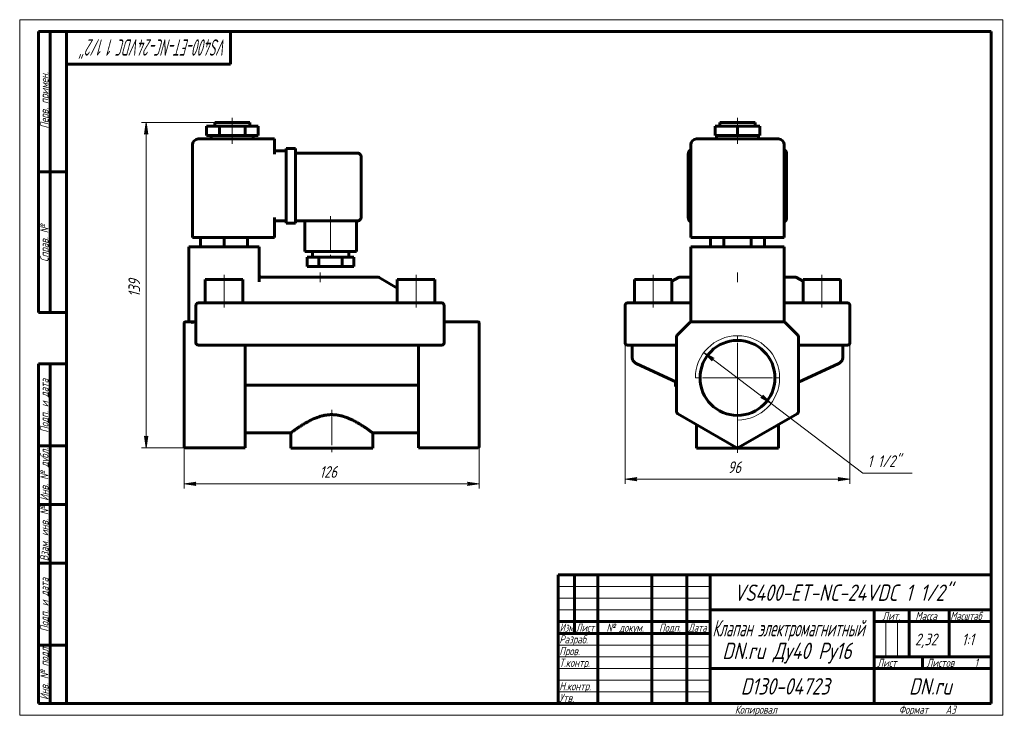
# Model space of a CAD drawing. Header units: millimetres. Extents: x 0 to 421, y 0 to 297.
import ezdxf

# ---------------------------------------------------------------- set-up
doc = ezdxf.new("R2010")
doc.units = ezdxf.units.MM
for name, pattern in [('K5LT_AXLED', [19.5, 15, -1.5, 1.5, -1.5]), ('K5LT_BASIC', [0]), ('K5LT_THIN', [0])]:
    doc.linetypes.add(name, pattern=pattern)
doc.layers.add('Системный слой', color=7, linetype='Continuous')
doc.layers.add('Системный слой (1)', color=7, linetype='Continuous', true_color=0x6c6c6c)
doc.styles.add('KDIMTEXTSTYLE', font='GOST_AU.SHX', dxfattribs={"width": 0.96, "oblique": 15, "height": 5})
doc.styles.add('KTEXTSTYLE', font='GOST_AU.SHX', dxfattribs={"width": 0.96, "height": 5})
doc.dimstyles.new('KDIMSTYLE (1.00)', dxfattribs={"dimtxt": 5, "dimasz": 1, "dimexe": 2, "dimexo": 0, "dimgap": 1, "dimtad": 1, "dimtxsty": 'KDIMTEXTSTYLE', "dimsah": 1, "dimcen": 0, "dimdle": 1, "dimadec": 0, "dimazin": 0, "dimtfac": 0.667, "dimtmove": 0, "dimatfit": 3, "dimfxl": 1, "dimtvp": 1, "dimtolj": 1, "dimtzin": 0, "dimarcsym": 0})

# ---------------------------------------------------------------- blocks, each defined once
blk = doc.blocks.new('U0')
at = {"layer": 'Системный слой (1)', "color": 150, "linetype": 'K5LT_BASIC', "lineweight": 60, "true_color": 0x0080ff}
for p, q in [((331.83, 186.93), (334.6, 185.33)), ((350.6, 176.1), (350.66, 176.07))]:
    blk.add_line(p, q, dxfattribs=at)
blk = doc.blocks.new('U1')
at = {"layer": 'Системный слой (1)', "color": 150, "linetype": 'K5LT_BASIC', "lineweight": 60, "true_color": 0x0080ff}
for p, q in [((281.37, 186.93), (278.6, 185.33)), ((262.6, 176.1), (262.55, 176.07))]:
    blk.add_line(p, q, dxfattribs=at)
blk = doc.blocks.new('U2')
at = {"layer": 'Системный слой (1)', "color": 150, "linetype": 'K5LT_BASIC', "lineweight": 60, "true_color": 0x0080ff}
for p, q in [((286.6, 187.07), (282.05, 187.07)), ((331.33, 187.07), (326.6, 187.07))]:
    blk.add_line(p, q, dxfattribs=at)
blk = doc.blocks.new('U3')
at = {"layer": 'Системный слой (1)', "color": 150, "linetype": 'K5LT_BASIC', "lineweight": 60, "true_color": 0x0080ff}
for q in [(326.6, 168.07), (326.9, 167.77)]:
    blk.add_line((326.6, 168.07), q, dxfattribs=at)
blk = doc.blocks.new('U4')
at = {"layer": 'Системный слой (1)', "color": 150, "linetype": 'K5LT_BASIC', "lineweight": 60, "true_color": 0x0080ff}
for p, q in [((286.4, 167.86), (286.36, 167.82)), ((286.46, 167.92), (286.45, 167.91))]:
    blk.add_line(p, q, dxfattribs=at)
blk = doc.blocks.new('D0')
at = {"layer": 'Системный слой (1)'}
for points in [[(263.1, 100.82), (263.6, 101.48), (258.6, 100.82), (263.6, 100.17)], [(349.6, 100.17), (354.6, 100.82), (349.6, 101.48), (350.1, 100.82)]]:
    blk.add_hatch(color=7, dxfattribs=at).paths.add_polyline_path(points)
at = {"layer": 'Системный слой (1)', "color": 7, "linetype": 'K5LT_THIN', "lineweight": 18}
for p, q in [((354.6, 167.07), (354.6, 98.82)), ((258.6, 163.28), (258.6, 98.82)), ((258.6, 100.82), (263.6, 101.48)), ((263.6, 101.48), (263.1, 100.82)), ((350.1, 100.82), (349.6, 101.48)), ((349.6, 101.48), (354.6, 100.82)), ((263.6, 100.17), (258.6, 100.82)), ((263.1, 100.82), (263.6, 100.17)), ((354.6, 100.82), (349.6, 100.17)), ((349.6, 100.17), (350.1, 100.82))]:
    blk.add_line(p, q, dxfattribs=at)
blk.add_wipeout([(302.45, 101.82), (302.45, 109.21), (310.42, 109.21), (310.42, 101.82)]).dxf.layer = 'Системный слой (1)'
blk.add_line((258.6, 100.82), (354.6, 100.82), dxfattribs=at)
at = {"layer": 'Системный слой (1)', "color": 7, "insert": (302.45, 108.41), "char_height": 5, "attachment_point": 1, "style": 'KTEXTSTYLE'}
blk.add_mtext('\\H5.0;\\W1.000;\\Q15;\\Q15;\\W0.965;96', dxfattribs=at)
blk = doc.blocks.new('KDIMARROW_01')
at = {"layer": 'Системный слой'}
blk.add_hatch(color=0, dxfattribs=at).paths.add_polyline_path([(0, 0), (-5, 0.66), (-4.5, 0), (-5, -0.66)])
at = {"layer": 'Системный слой', "color": 0, "linetype": 'K5LT_THIN', "lineweight": 18}
for p, q in [((-4.5, 0), (-5, 0.66)), ((-5, 0.66), (0, 0)), ((0, 0), (-5, -0.66)), ((-5, -0.66), (-4.5, 0))]:
    blk.add_line(p, q, dxfattribs=at)
at = {"layer": 'Системный слой (1)', "color": 0, "linetype": 'K5LT_THIN', "lineweight": 18}
blk.add_line((70.29, 144.07), (69.29, 144.07), dxfattribs=at)
blk = doc.blocks.new('D1')
at = {"layer": 'Системный слой (1)'}
for points in [[(296.65, 152.45), (292.26, 154.95), (295.85, 151.4), (295.85, 152.23)], [(320.94, 133.18), (317.36, 136.73), (317.36, 135.9), (316.56, 135.68)]]:
    blk.add_hatch(color=7, dxfattribs=at).paths.add_polyline_path(points)
at = {"layer": 'Системный слой (1)', "color": 7, "linetype": 'K5LT_THIN', "lineweight": 18}
for p, q in [((292.26, 154.95), (296.65, 152.45)), ((295.85, 151.4), (292.26, 154.95)), ((292.26, 154.95), (320.94, 133.18)), ((296.65, 152.45), (295.85, 152.23)), ((295.85, 152.23), (295.85, 151.4)), ((316.56, 135.68), (317.36, 135.9)), ((320.94, 133.18), (316.56, 135.68)), ((317.36, 135.9), (317.36, 136.73)), ((317.36, 136.73), (320.94, 133.18))]:
    blk.add_line(p, q, dxfattribs=at)
blk.add_wipeout([(362.17, 104.41), (362.17, 111.79), (378.52, 111.79), (378.52, 104.41)]).dxf.layer = 'Системный слой (1)'
for p, q in [((320.94, 133.18), (360.17, 103.41)), ((360.17, 103.41), (381.21, 103.41))]:
    blk.add_line(p, q, dxfattribs=at)
at = {"layer": 'Системный слой (1)', "color": 7, "insert": (362.17, 111), "char_height": 5, "attachment_point": 1, "style": 'KTEXTSTYLE'}
blk.add_mtext('\\H5.0;\\W1.000;\\Q15;\\Q15;\\W0.965;1 1/2"', dxfattribs=at)
blk = doc.blocks.new('U5')
at = {"layer": 'Системный слой (1)', "color": 30, "linetype": 'K5LT_AXLED', "lineweight": 18, "true_color": 0xff8000}
for q in [(306.6, 162.07), (288.6, 144.07), (324.6, 144.07), (306.6, 126.07)]:
    blk.add_line((306.6, 144.07), q, dxfattribs=at)
blk = doc.blocks.new('U6')
at = {"layer": 'Системный слой (1)', "color": 150, "linetype": 'K5LT_BASIC', "lineweight": 60, "true_color": 0x0080ff}
for p, q in [((102.45, 187.51), (102.29, 188.05)), ((102.87, 187.14), (102.45, 187.51)), ((103.43, 187.06), (102.87, 187.14))]:
    blk.add_line(p, q, dxfattribs=at)
blk = doc.blocks.new('U7')
at = {"layer": 'Системный слой (1)', "color": 150, "linetype": 'K5LT_BASIC', "lineweight": 60, "true_color": 0x0080ff}
for p, q in [((96.29, 120.57), (115.79, 120.57)), ((150.79, 120.57), (170.29, 120.57))]:
    blk.add_line(p, q, dxfattribs=at)
blk = doc.blocks.new('U8')
at = {"layer": 'Системный слой (1)', "color": 150, "linetype": 'K5LT_BASIC', "lineweight": 60, "true_color": 0x0080ff}
for p, q in [((102.29, 188.05), (102.29, 188.02)), ((102.29, 188.02), (102.3, 187.99)), ((102.3, 187.99), (102.3, 187.97))]:
    blk.add_line(p, q, dxfattribs=at)
blk = doc.blocks.new('D2')
at = {"layer": 'Системный слой (1)'}
for points in [[(74.79, 98.82), (75.29, 99.48), (70.29, 98.82), (75.29, 98.17)], [(196.29, 98.82), (191.29, 99.48), (191.79, 98.82), (191.29, 98.17)]]:
    blk.add_hatch(color=7, dxfattribs=at).paths.add_polyline_path(points)
at = {"layer": 'Системный слой (1)', "color": 7, "linetype": 'K5LT_THIN', "lineweight": 18}
for p, q in [((70.29, 129.84), (70.29, 96.82)), ((196.29, 129.65), (196.29, 96.82)), ((70.29, 98.82), (75.29, 99.48)), ((75.29, 98.17), (70.29, 98.82)), ((75.29, 99.48), (74.79, 98.82)), ((74.79, 98.82), (75.29, 98.17)), ((191.79, 98.82), (191.29, 99.48)), ((191.29, 99.48), (196.29, 98.82)), ((196.29, 98.82), (191.29, 98.17)), ((191.29, 98.17), (191.79, 98.82))]:
    blk.add_line(p, q, dxfattribs=at)
blk.add_wipeout([(128.08, 99.82), (128.08, 107.21), (138.09, 107.21), (138.09, 99.82)]).dxf.layer = 'Системный слой (1)'
blk.add_line((70.29, 98.82), (196.29, 98.82), dxfattribs=at)
at = {"layer": 'Системный слой (1)', "color": 7, "insert": (128.08, 106.41), "char_height": 5, "attachment_point": 1, "style": 'KTEXTSTYLE'}
blk.add_mtext('\\H5.0;\\W1.000;\\Q15;\\Q15;\\W0.965;126', dxfattribs=at)
blk = doc.blocks.new('D3')
at = {"layer": 'Системный слой (1)'}
for points in [[(54.69, 248.07), (54.03, 253.07), (53.37, 248.07), (54.03, 248.57)], [(54.03, 114.22), (54.69, 119.22), (54.03, 118.72), (53.37, 119.22)]]:
    blk.add_hatch(color=7, dxfattribs=at).paths.add_polyline_path(points)
at = {"layer": 'Системный слой (1)', "color": 7, "linetype": 'K5LT_THIN', "lineweight": 18}
for p, q in [((83.29, 253.07), (52.03, 253.07)), ((53.37, 248.07), (54.03, 253.07)), ((54.03, 253.07), (54.69, 248.07)), ((54.03, 248.57), (53.37, 248.07)), ((54.69, 248.07), (54.03, 248.57)), ((54.03, 114.22), (53.37, 119.22)), ((53.37, 119.22), (54.03, 118.72)), ((54.03, 118.72), (54.69, 119.22)), ((54.69, 119.22), (54.03, 114.22)), ((73.6, 114.22), (52.03, 114.22))]:
    blk.add_line(p, q, dxfattribs=at)
blk.add_wipeout([(53.03, 178.63), (45.65, 178.63), (45.65, 188.25), (53.03, 188.25)]).dxf.layer = 'Системный слой (1)'
blk.add_line((54.03, 253.07), (54.03, 114.22), dxfattribs=at)
at = {"layer": 'Системный слой (1)', "color": 7, "insert": (46.45, 178.63), "char_height": 5, "attachment_point": 1, "rotation": 90, "style": 'KTEXTSTYLE'}
blk.add_mtext('\\H5.0;\\W1.000;\\Q15;\\Q15;\\W0.965;139', dxfattribs=at)
blk = doc.blocks.new('U9')
at = {"color": 7, "linetype": 'K5LT_THIN', "lineweight": 18}
for p, q in [((0, 0), (0, 297)), ((0, 297), (420, 297)), ((420, 297), (420, 0)), ((230, 55), (295, 55)), ((230, 50), (295, 50)), ((230, 45), (295, 45)), ((369.96, 25), (369.96, 40)), ((374.98, 25), (374.98, 40)), ((230, 30), (295, 30)), ((230, 25), (295, 25)), ((230, 20), (295, 20)), ((230, 15), (295, 15)), ((230, 10), (295, 10)), ((420, 0), (0, 0))]:
    blk.add_line(p, q, dxfattribs=at)
at = {"color": 150, "linetype": 'K5LT_BASIC', "lineweight": 60, "true_color": 0x0080ff}
for p, q in [((8, 172), (8, 292)), ((20, 292), (8, 292)), ((13, 172), (13, 292)), ((20, 5), (20, 292)), ((20, 292), (415, 292)), ((90, 292), (90, 278)), ((415, 292), (415, 5)), ((90, 278), (20, 278)), ((20, 232), (8, 232)), ((20, 172), (8, 172)), ((8, 5), (8, 150)), ((20, 150), (8, 150)), ((13, 5), (13, 150)), ((20, 115), (8, 115)), ((20, 90), (8, 90)), ((20, 65), (8, 65)), ((230, 60), (415, 60)), ((230, 5), (230, 60)), ((237, 35), (237, 60)), ((247, 5), (247, 60)), ((270, 5), (270, 60)), ((285, 5), (285, 60)), ((295, 5), (295, 60)), ((295, 45), (415, 45)), ((365, 5), (365, 45)), ((380, 25), (380, 45)), ((397, 25), (397, 45)), ((230, 40), (295, 40)), ((365, 40), (380, 40)), ((380, 40), (415, 40)), ((230, 35), (295, 35)), ((20, 30), (8, 30)), ((365, 25), (415, 25)), ((385.57, 20), (385.57, 25)), ((295, 20), (365, 20)), ((365, 20), (415, 20)), ((20, 5), (8, 5)), ((415, 5), (20, 5))]:
    blk.add_line(p, q, dxfattribs=at)
at = {"color": 7, "attachment_point": 1, "style": 'KTEXTSTYLE'}
for s, insert, char_height, rotation in [('\\H5.0;\\W1.000;\\Q15;\\Q15;\\W0.637;\\H7.00;VS400-ET-NC-24VDC 1 1/2"', (88.57, 281.64), 7, 180), ('\\H5.0;\\W1.000;\\Q15;\\Q15;\\W0.965;\\H3.50;Перв. примен.', (8.82, 250.52), 3.5, 90), ('\\H5.0;\\W1.000;\\Q15;\\Q15;\\W0.965;\\H3.50;Справ. №', (8.82, 193.63), 3.5, 90), ('\\H5.0;\\W1.000;\\Q15;\\Q15;\\W0.965;\\H3.50;Подп. и дата', (8.82, 120.66), 3.5, 90), ('\\H5.0;\\W1.000;\\Q15;\\Q15;\\W0.965;\\H3.50;Инв. № дубл.', (8.82, 91.57), 3.5, 90), ('\\H5.0;\\W1.000;\\Q15;\\Q15;\\W0.965;\\H3.50;Взам. инв. №', (8.82, 65.8), 3.5, 90), ('\\H5.0;\\W1.000;\\Q15;\\Q15;\\W0.965;\\H3.50;Подп. и дата', (8.82, 35.66), 3.5, 90), ('\\H5.0;\\W1.000;\\Q15;\\Q15;\\W0.965;\\H3.50;Инв. № подл.', (8.82, 6.57), 3.5, 90)]:
    blk.add_mtext(s, dxfattribs=dict(at, insert=insert, char_height=char_height, rotation=rotation))
for s, insert, char_height in [('\\H5.0;\\W1.000;\\Q15;\\Q15;\\W0.965;\\H7.00;VS400-ET-NC-24VDC 1 1/2"', (305.02, 55.86), 7), ('\\H5.0;\\W1.000;\\Q15;\\Q15;\\W0.965;\\H3.50;Лит.', (368.47, 44.18), 3.5), ('\\H5.0;\\W1.000;\\Q15;\\Q15;\\W0.965;\\H3.50;Масса', (382.58, 44.18), 3.5), ('\\H5.0;\\W1.000;\\Q15;\\Q15;\\W0.930;\\H3.50;Масштаб', (397.52, 44.18), 3.5), ('\\H5.0;\\W1.000;\\Q15;\\Q15;\\W0.784;\\H3.50;Изм.', (230.62, 39.18), 3.5), ('\\H5.0;\\W1.000;\\Q15;\\Q15;\\W0.799;\\H3.50;Лист', (237.61, 39.18), 3.5), ('\\H5.0;\\W1.000;\\Q15;\\Q15;\\W0.965;\\H3.50;№ докум.', (250.63, 39.18), 3.5), ('\\H5.0;\\W1.000;\\Q15;\\Q15;\\W0.965;\\H3.50;Подп.', (273.1, 39.18), 3.5), ('\\H5.0;\\W1.000;\\Q15;\\Q15;\\W0.799;\\H3.50;Дата', (285.61, 39.18), 3.5), ('\\H5.0;\\W1.000;\\Q15;\\Q15;\\W0.672;\\H7.00;Клапан электромагнитный', (295.88, 40.69), 7), ('\\H5.0;\\W1.000;\\Q15;\\Q15;\\W0.965;\\H3.50;Разраб.', (230.5, 34.18), 3.5), ('\\H5.0;\\W1.000;\\Q15;\\Q15;\\W0.965;2,32', (382.43, 34.9), 5), ('\\H5.0;\\W1.000;\\Q15;\\Q15;\\W0.965;{\\c16711680;1:1}', (402.44, 34.9), 5), ('\\H5.0;\\W1.000;\\Q15;\\Q15;\\W0.965;\\H7.00;DN.ru Ду40 Ру16', (300.11, 31.02), 7), ('\\H5.0;\\W1.000;\\Q15;\\Q15;\\W0.965;\\H3.50;Пров.', (230.5, 29.18), 3.5), ('\\H5.0;\\W1.000;\\Q15;\\Q15;\\W0.965;\\H3.50;Т.контр.', (230.5, 24.18), 3.5), ('\\H5.0;\\W1.000;\\Q15;\\Q15;\\W0.965;\\H3.50;Лист', (366.32, 24.18), 3.5), ('\\H5.0;\\W1.000;\\Q15;\\Q15;\\W0.965;\\H3.50;Листов', (387.36, 24.18), 3.5), ('\\H5.0;\\W1.000;\\Q15;\\Q15;\\W0.965;\\H3.50;1', (407.91, 24.18), 3.5), ('\\H5.0;\\W1.000;\\Q15;\\Q15;\\W0.965;\\H3.50;Н.контр.', (230.5, 14.18), 3.5), ('\\H5.0;\\W1.000;\\Q15;\\Q15;\\W0.965;\\H7.00;D130-04723', (307.98, 15.86), 7), ('\\H5.0;\\W1.000;\\Q15;\\Q15;\\W0.965;\\H7.00;DN.ru', (379.84, 15.86), 7), ('\\H5.0;\\W1.000;\\Q15;\\Q15;\\W0.965;\\H3.50;Утв.', (230.5, 9.18), 3.5), ('\\H5.0;\\W1.000;\\Q15;\\Q15;\\W0.965;\\H3.50;Копировал', (305.5, 4.18), 3.5), ('\\H5.0;\\W1.000;\\Q15;\\Q15;\\W0.965;\\H3.50;Формат', (375.5, 4.18), 3.5), ('\\H5.0;\\W1.000;\\Q15;\\Q15;\\W0.965;\\H3.50;A3', (395.5, 4.18), 3.5)]:
    blk.add_mtext(s, dxfattribs=dict(at, insert=insert, char_height=char_height))

msp = doc.modelspace()

# ---------------------------------------------------------------- linework, layer by layer
at = {"layer": 'Системный слой (1)', "color": 150, "linetype": 'K5LT_BASIC', "lineweight": 60, "true_color": 0x0080ff}
for p, q in [((83.294, 253.065), (98.294, 253.065)), ((83.294, 251.565), (83.294, 253.065)), ((98.294, 251.565), (98.294, 253.065)), ((299.103, 253.065), (314.103, 253.065)), ((299.103, 251.565), (299.103, 253.065)), ((314.103, 251.565), (314.103, 253.065)), ((79.794, 247.565), (79.794, 251.565)), ((79.794, 251.565), (85.294, 251.565)), ((85.294, 251.565), (96.294, 251.565)), ((85.294, 247.565), (85.294, 251.565)), ((96.294, 247.565), (96.294, 251.565)), ((96.294, 251.565), (101.794, 251.565)), ((101.794, 247.565), (101.794, 251.565)), ((297.076, 247.565), (297.076, 251.565)), ((297.076, 251.565), (306.603, 251.565)), ((306.603, 251.565), (316.129, 251.565)), ((306.603, 247.565), (306.603, 251.565)), ((316.129, 247.565), (316.129, 251.565)), ((108.794, 246.065), (76.294, 246.065)), ((79.794, 247.565), (85.294, 247.565)), ((81.794, 246.065), (81.794, 247.565)), ((85.294, 247.565), (96.294, 247.565)), ((96.294, 247.565), (101.794, 247.565)), ((99.794, 246.065), (99.794, 247.565)), ((108.794, 246.065), (108.794, 243.565)), ((324.103, 246.065), (289.103, 246.065)), ((297.076, 247.565), (306.603, 247.565)), ((297.603, 246.065), (297.603, 247.565)), ((306.603, 247.565), (316.129, 247.565)), ((315.603, 246.065), (315.603, 247.565)), ((73.794, 204.065), (73.794, 243.565)), ((108.794, 239.565), (108.794, 243.565)), ((108.794, 241.065), (113.794, 241.065)), ((113.794, 242.065), (117.794, 242.065)), ((113.794, 239.565), (113.794, 242.065)), ((117.794, 242.065), (117.794, 239.565)), ((117.794, 240.065), (144.294, 240.065)), ((286.603, 204.065), (286.603, 243.565)), ((326.603, 204.065), (326.603, 243.565)), ((113.794, 239.565), (113.794, 212.565)), ((117.794, 239.565), (117.794, 212.565)), ((145.794, 238.565), (145.794, 212.565)), ((285.603, 212.565), (285.603, 239.565)), ((327.603, 239.565), (327.603, 212.565)), ((108.794, 204.065), (108.794, 212.565)), ((108.794, 211.065), (113.794, 211.065)), ((113.794, 210.065), (113.794, 212.565)), ((117.794, 212.565), (117.794, 210.065)), ((117.794, 211.065), (144.294, 211.065)), ((121.794, 211.065), (121.794, 198.065)), ((143.794, 211.065), (143.794, 198.065)), ((113.794, 210.065), (117.794, 210.065)), ((76.294, 204.065), (73.794, 204.065)), ((76.294, 204.065), (108.794, 204.065)), ((77.294, 204.065), (77.294, 200.065)), ((87.294, 204.065), (87.294, 200.065)), ((97.294, 204.065), (97.294, 200.065)), ((289.103, 204.065), (286.603, 204.065)), ((289.103, 204.065), (324.103, 204.065)), ((295.056, 204.065), (295.056, 200.065)), ((300.829, 204.065), (300.829, 200.065)), ((312.376, 204.065), (312.376, 200.065)), ((318.15, 204.065), (318.15, 200.065)), ((326.603, 204.065), (324.103, 204.065)), ((72.294, 200.065), (72.294, 168.065)), ((72.294, 200.065), (74.794, 200.065)), ((99.794, 200.065), (74.794, 200.065)), ((99.794, 200.065), (102.294, 200.065)), ((102.294, 200.065), (102.294, 185.035)), ((143.794, 198.065), (121.794, 198.065)), ((125.044, 198.065), (125.044, 195.565)), ((140.544, 198.065), (140.544, 195.565)), ((286.603, 200.065), (286.603, 168.065)), ((286.603, 200.065), (289.103, 200.065)), ((324.103, 200.065), (289.103, 200.065)), ((324.103, 200.065), (326.603, 200.065)), ((326.603, 200.065), (326.603, 168.065)), ((122.794, 195.565), (122.794, 191.565)), ((127.794, 195.565), (122.794, 195.565)), ((137.794, 195.565), (127.794, 195.565)), ((127.794, 195.565), (127.794, 191.565)), ((137.794, 195.565), (137.794, 191.565)), ((142.794, 195.565), (137.794, 195.565)), ((142.794, 195.565), (142.794, 191.565)), ((127.794, 191.565), (122.794, 191.565)), ((137.794, 191.565), (127.794, 191.565)), ((142.794, 191.565), (137.794, 191.565)), ((79.294, 186.065), (95.294, 186.065)), ((79.294, 176.065), (79.294, 186.065)), ((95.294, 176.065), (95.294, 186.065)), ((153.026, 187.065), (103.561, 187.065)), ((153.526, 186.931), (161.294, 182.446)), ((161.294, 176.065), (161.294, 186.065)), ((161.294, 186.065), (177.294, 186.065)), ((177.294, 176.065), (177.294, 186.065)), ((262.603, 186.065), (278.603, 186.065)), ((262.603, 176.065), (262.603, 186.065)), ((278.603, 176.065), (278.603, 186.065)), ((282.047, 187.065), (281.871, 187.065)), ((334.603, 186.065), (350.603, 186.065)), ((334.603, 176.065), (334.603, 186.065)), ((350.603, 176.065), (350.603, 186.065)), ((286.601, 182.185), (286.603, 182.192)), ((75.294, 175.065), (75.294, 159.065)), ((76.294, 176.065), (78.294, 176.065)), ((178.294, 176.065), (78.294, 176.065)), ((178.294, 176.065), (180.294, 176.065)), ((181.294, 159.065), (181.294, 175.065)), ((258.603, 175.065), (258.603, 159.065)), ((259.603, 176.065), (261.603, 176.065)), ((261.603, 176.065), (286.603, 176.065)), ((326.603, 176.065), (351.603, 176.065)), ((351.603, 176.065), (353.603, 176.065)), ((354.603, 175.065), (354.603, 159.065)), ((70.294, 167.419), (70.294, 167.565)), ((70.294, 162.005), (70.294, 167.419)), ((73.415, 168.065), (70.794, 168.065)), ((74.794, 168.065), (73.415, 168.065)), ((74.794, 168.065), (75.294, 168.065)), ((181.294, 168.065), (195.794, 168.065)), ((196.294, 167.565), (196.294, 167.419)), ((196.294, 162.005), (196.294, 167.419)), ((286.31, 167.772), (280.896, 162.358)), ((286.603, 168.065), (286.31, 167.772)), ((286.603, 168.065), (287.017, 168.065)), ((326.189, 168.065), (287.017, 168.065)), ((326.603, 168.065), (326.189, 168.065)), ((326.747, 167.921), (326.689, 167.979)), ((332.31, 162.358), (326.896, 167.772)), ((70.294, 161.651), (70.294, 162.005)), ((70.294, 129.654), (70.294, 161.651)), ((196.294, 162.005), (196.294, 161.651)), ((196.294, 129.654), (196.294, 161.651)), ((280.603, 161.651), (280.603, 129.654)), ((332.603, 129.654), (332.603, 161.651)), ((78.294, 158.065), (76.294, 158.065)), ((78.294, 158.065), (178.294, 158.065)), ((96.294, 129.654), (96.294, 158.065)), ((170.294, 129.654), (170.294, 158.065)), ((180.294, 158.065), (178.294, 158.065)), ((261.603, 158.065), (259.603, 158.065)), ((261.603, 158.065), (261.603, 152.96)), ((261.603, 158.065), (280.603, 158.065)), ((332.603, 158.065), (351.603, 158.065)), ((353.603, 158.065), (351.603, 158.065)), ((351.603, 158.065), (351.603, 152.96)), ((263.335, 150.241), (263.33, 150.244)), ((280.603, 142.189), (263.335, 150.241)), ((349.871, 150.241), (332.603, 142.189)), ((349.871, 150.241), (349.876, 150.244)), ((97.53, 140.925), (169.057, 140.925)), ((280.103, 142.386), (280.103, 142.422)), ((280.103, 140.386), (280.103, 142.386)), ((280.182, 142.386), (280.103, 142.386)), ((280.603, 140.386), (280.103, 140.386)), ((70.294, 129.221), (70.294, 129.654)), ((70.294, 114.787), (70.294, 129.221)), ((96.294, 129.654), (96.294, 128.788)), ((96.294, 114.354), (96.294, 128.788)), ((170.294, 128.788), (170.294, 129.654)), ((170.294, 114.354), (170.294, 128.788)), ((196.294, 129.654), (196.294, 129.221)), ((196.294, 114.787), (196.294, 129.221)), ((281.103, 128.788), (306.103, 114.354)), ((307.103, 114.354), (332.103, 128.788)), ((289.103, 124.169), (289.103, 114.065)), ((324.103, 124.169), (324.103, 114.065)), ((115.794, 120.565), (115.794, 114.065)), ((150.794, 120.565), (150.794, 114.065)), ((70.294, 114.72), (70.294, 114.787)), ((70.794, 114.22), (96.294, 114.22)), ((96.294, 114.354), (96.294, 114.22)), ((150.794, 114.065), (115.794, 114.065)), ((170.294, 114.22), (170.294, 114.354)), ((170.294, 114.22), (195.794, 114.22)), ((196.294, 114.787), (196.294, 114.72)), ((324.103, 114.065), (289.103, 114.065))]:
    msp.add_line(p, q, dxfattribs=at)
at = {"layer": 'Системный слой (1)', "color": 30, "linetype": 'K5LT_AXLED', "lineweight": 18, "true_color": 0xff8000}
for p, q in [((90.794, 249.565), (90.794, 255.065)), ((306.603, 249.565), (306.603, 255.065)), ((90.794, 244.065), (90.794, 249.565)), ((306.603, 244.065), (306.603, 249.565)), ((132.794, 213.065), (132.794, 193.565)), ((87.294, 174.065), (87.294, 188.065)), ((128.294, 184.931), (128.294, 189.065)), ((169.294, 174.065), (169.294, 188.065)), ((270.603, 174.065), (270.603, 188.065)), ((306.603, 184.931), (306.603, 189.065)), ((342.603, 174.065), (342.603, 188.065))]:
    msp.add_line(p, q, dxfattribs=at)
at = {"layer": 'Системный слой (1)', "color": 150, "linetype": 'K5LT_BASIC', "lineweight": 60, "true_color": 0x0080ff}
msp.add_circle((306.603, 144.065), 16, dxfattribs=at)
for centre, radius, start, end in [((76.294, 243.565), 2.5, 90, 180), ((289.103, 243.565), 2.5, 90, 180), ((324.103, 243.565), 2.5, 0, 90), ((144.294, 238.565), 1.5, 0, 90), ((288.103, 239.565), 2.5, 126.8699, 180), ((325.103, 239.565), 2.5, 0, 53.1301), ((144.294, 212.565), 1.5, 270, 0), ((288.103, 212.565), 2.5, 180, 233.1301), ((325.103, 212.565), 2.5, 306.8699, 0), ((103.561, 186.065), 1, 90, 97.69672), ((153.026, 186.065), 1, 60, 90), ((281.871, 186.065), 1, 90, 120), ((331.335, 186.065), 1, 60, 90), ((76.294, 175.065), 1, 90, 180), ((180.294, 175.065), 1, 0, 90), ((259.603, 175.065), 1, 90, 180), ((353.603, 175.065), 1, 0, 90), ((70.794, 167.565), 0.5, 90, 180), ((195.794, 167.565), 0.5, 0, 90), ((287.017, 167.065), 1, 90, 135), ((326.189, 167.065), 1, 45, 90), ((281.603, 161.651), 1, 135, 180), ((331.603, 161.651), 1, 0, 45), ((76.294, 159.065), 1, 180, 270), ((180.294, 159.065), 1, 270, 0), ((259.603, 159.065), 1, 180, 270), ((353.603, 159.065), 1, 270, 0), ((281.603, 129.654), 1, 180, 240), ((331.603, 129.654), 1, 300, 0), ((70.794, 114.72), 0.5, 180, 270), ((195.794, 114.72), 0.5, 270, 0), ((306.603, 115.22), 1, 240, 300)]:
    msp.add_arc(centre, radius, start, end, dxfattribs=at)
at = {"layer": 'Системный слой (1)', "color": 7, "linetype": 'K5LT_THIN', "lineweight": 18}
msp.add_arc((306.603, 144.065), 18, 270, 180, dxfattribs=at)
at = {"layer": 'Системный слой (1)', "color": 150, "linetype": 'K5LT_BASIC', "lineweight": 60, "true_color": 0x0080ff}
for centre, start_param, end_param in [((285.603, 182.215), 6.2827836, 6.2831853), ((327.603, 182.215), 3.1415927, 3.1419999)]:
    msp.add_ellipse(centre, major_axis=(1, 0), ratio=0.906831, start_param=start_param, end_param=end_param, dxfattribs=at)
for points, knots in [([(286.601, 182.185), (286.601, 182.186), (286.601, 182.186), (286.601, 182.188), (286.601, 182.19), (286.602, 182.193), (286.602, 182.195), (286.602, 182.2), (286.602, 182.202), (286.603, 182.208), (286.603, 182.211), (286.603, 182.214)], [0, 0, 0, 0, 0.4, 0.4, 0.8, 0.8, 1.2, 1.2, 1.6, 1.6, 2, 2, 2, 2]), ([(326.605, 182.184), (326.605, 182.185), (326.605, 182.185), (326.604, 182.188), (326.604, 182.189), (326.604, 182.192), (326.604, 182.195), (326.603, 182.199), (326.603, 182.202), (326.603, 182.208), (326.603, 182.211), (326.603, 182.214)], [0, 0, 0, 0, 0.4, 0.4, 0.8, 0.8, 1.2, 1.2, 1.6, 1.6, 2, 2, 2, 2]), ([(74.794, 168.065), (74.726, 168.065), (74.593, 167.969), (74.388, 167.916), (74.189, 167.86), (73.993, 167.82), (73.797, 167.792), (73.605, 167.776), (73.478, 167.772), (73.415, 167.772)], [0, 0, 0, 0, 0.1940726, 0.3623054, 0.5074538, 0.6457869, 0.7773047, 0.8921854, 1, 1, 1, 1]), ([(263.335, 150.241), (263.333, 150.242), (263.331, 150.243), (263.319, 150.249), (263.31, 150.253), (263.286, 150.265), (263.273, 150.271), (263.232, 150.291), (263.206, 150.305), (263.126, 150.348), (263.074, 150.378), (262.921, 150.473), (262.823, 150.542), (262.624, 150.701), (262.524, 150.793), (262.337, 150.99), (262.249, 151.095), (262.089, 151.317), (262.016, 151.434), (261.888, 151.677), (261.832, 151.803), (261.738, 152.06), (261.7, 152.191), (261.642, 152.456), (261.623, 152.59), (261.606, 152.8), (261.603, 152.876), (261.603, 152.954), (261.603, 152.958), (261.603, 152.961)], [0.0090535, 0.0090535, 0.0090535, 0.0090535, 0.0452674, 0.0452674, 0.2376366, 0.2376366, 0.5024337, 0.5024337, 1.0320278, 1.0320278, 2.0912161, 2.0912161, 4.2005391, 4.2005391, 6.5835834, 6.5835834, 8.9914359, 8.9914359, 11.4111822, 11.4111822, 13.8294964, 13.8294964, 16.2329227, 16.2329227, 18.609503, 18.609503, 19.9434946, 19.9434946, 19.9995332, 19.9995332, 19.9995332, 19.9995332]), ([(349.871, 150.241), (349.872, 150.242), (349.874, 150.243), (349.886, 150.249), (349.896, 150.253), (349.919, 150.265), (349.933, 150.271), (349.973, 150.291), (350, 150.305), (350.079, 150.348), (350.131, 150.378), (350.284, 150.473), (350.382, 150.542), (350.581, 150.701), (350.681, 150.793), (350.869, 150.99), (350.956, 151.095), (351.117, 151.317), (351.189, 151.434), (351.318, 151.677), (351.374, 151.803), (351.468, 152.06), (351.506, 152.191), (351.563, 152.456), (351.583, 152.59), (351.599, 152.8), (351.603, 152.876), (351.603, 152.954), (351.603, 152.958), (351.603, 152.961)], [0.0090535, 0.0090535, 0.0090535, 0.0090535, 0.0452674, 0.0452674, 0.2376366, 0.2376366, 0.5024337, 0.5024337, 1.0320278, 1.0320278, 2.0912161, 2.0912161, 4.2005391, 4.2005391, 6.5835834, 6.5835834, 8.9914359, 8.9914359, 11.4111822, 11.4111822, 13.8294964, 13.8294964, 16.2329227, 16.2329227, 18.609503, 18.609503, 19.9434946, 19.9434946, 19.9995332, 19.9995332, 19.9995332, 19.9995332]), ([(97.53, 140.925), (97.502, 140.925), (97.447, 140.926), (97.365, 140.929), (97.283, 140.934), (97.2, 140.942), (97.118, 140.951), (97.037, 140.963), (96.957, 140.977), (96.877, 140.993), (96.799, 141.012), (96.722, 141.032), (96.646, 141.055), (96.572, 141.079), (96.5, 141.106), (96.43, 141.134), (96.361, 141.163), (96.316, 141.185), (96.294, 141.196)], [0, 0, 0, 0, 0.0635051, 0.1273987, 0.1916754, 0.2563489, 0.3212871, 0.3861226, 0.4507689, 0.5149045, 0.5787617, 0.6416584, 0.7038202, 0.7647723, 0.8250812, 0.8841984, 0.9425438, 1, 1, 1, 1]), ([(169.057, 140.925), (169.085, 140.925), (169.14, 140.926), (169.222, 140.929), (169.305, 140.934), (169.387, 140.942), (169.469, 140.951), (169.55, 140.963), (169.63, 140.977), (169.71, 140.993), (169.788, 141.012), (169.866, 141.032), (169.941, 141.055), (170.015, 141.079), (170.087, 141.106), (170.157, 141.134), (170.226, 141.163), (170.271, 141.185), (170.294, 141.196)], [0, 0, 0, 0, 0.0635051, 0.1273987, 0.1916754, 0.2563489, 0.3212871, 0.3861226, 0.4507689, 0.5149045, 0.5787617, 0.6416584, 0.7038202, 0.7647723, 0.8250812, 0.8841984, 0.9425438, 1, 1, 1, 1]), ([(150.794, 120.565), (150.793, 120.565), (150.756, 120.593), (150.61, 120.701), (150.42, 120.843), (150.19, 121.011), (149.908, 121.217), (149.601, 121.439), (149.283, 121.668), (148.961, 121.897), (148.605, 122.146), (148.214, 122.418), (147.787, 122.71), (147.266, 123.061), (146.643, 123.471), (145.91, 123.939), (145.202, 124.375), (144.54, 124.768), (143.884, 125.143), (143.159, 125.54), (142.361, 125.953), (141.618, 126.312), (140.939, 126.619), (140.335, 126.876), (139.734, 127.113), (139.077, 127.353), (138.347, 127.593), (137.534, 127.824), (136.761, 128.008), (136.035, 128.147), (135.365, 128.249), (134.688, 128.324), (134.014, 128.369), (133.549, 128.38), (133.113, 128.381), (132.686, 128.373), (132.072, 128.337), (131.387, 128.271), (130.646, 128.166), (129.851, 128.014), (129.129, 127.842), (128.475, 127.661), (127.817, 127.457), (127.094, 127.205), (126.307, 126.9), (125.504, 126.558), (124.689, 126.18), (123.866, 125.77), (123.126, 125.376), (122.471, 125.011), (121.844, 124.649), (121.189, 124.255), (120.512, 123.834), (119.867, 123.421), (119.257, 123.019), (118.685, 122.633), (118.155, 122.268), (117.669, 121.927), (117.228, 121.613), (116.867, 121.354), (116.578, 121.144), (116.324, 120.958), (116.098, 120.791), (115.922, 120.661), (115.819, 120.584), (115.794, 120.566), (115.794, 120.565), (115.794, 120.565)], [0, 0, 0, 0, 0.01276234, 0.02340085, 0.03191441, 0.04049573, 0.04914421, 0.05786168, 0.06456299, 0.07137586, 0.07838019, 0.08546495, 0.09278394, 0.10025692, 0.1105814, 0.12090453, 0.13122397, 0.13869015, 0.14600172, 0.15517845, 0.16415014, 0.17291572, 0.17930182, 0.18553709, 0.19149235, 0.19731823, 0.20484649, 0.21243383, 0.22007753, 0.22599203, 0.23195045, 0.23790076, 0.24380073, 0.24953727, 0.24999777, 0.25516403, 0.26062623, 0.26603092, 0.27312826, 0.28025237, 0.28740455, 0.2929061, 0.2984807, 0.30607742, 0.31390897, 0.32197308, 0.33077535, 0.33983607, 0.3491539, 0.35619902, 0.36316629, 0.37227572, 0.38139214, 0.39051502, 0.39976992, 0.40902704, 0.41828514, 0.42758558, 0.43699025, 0.44649638, 0.45378628, 0.4611455, 0.47106026, 0.48081764, 0.49041819, 0.49936276, 0.49999343, 0.49999343, 0.49999343, 0.49999343])]:
    msp.add_open_spline(points, degree=3, knots=knots, dxfattribs=at)

# ---------------------------------------------------------------- block references
at = {"layer": 'Системный слой (1)'}
for name in ['U6', 'U8', 'U1', 'U2', 'U0', 'U4', 'U3', 'U7']:
    msp.add_blockref(name, (0, 0), dxfattribs=at)

# ---------------------------------------------------------------- next in the draw order: dimensions: what is measured, and where the dimension line sits
at = {"layer": 'Системный слой (1)', "color": 7}
for base, p1, p2, text, picture, middle in [((258.603, 100.823), (354.603, 167.065), (258.603, 163.276), '\\H5.0;\\W0.965;\\Q15;\\H5.0;\\W0.965;\\Q15;\\Q15;96', 'D0', (306.603, 100.823)), ((70.294, 98.823), (196.294, 129.654), (70.294, 129.839), '\\H5.0;\\W0.965;\\Q15;\\H5.0;\\W0.965;\\Q15;\\Q15;126', 'D2', (133.294, 98.823))]:
    dim = msp.add_linear_dim(base=base, p1=p1, p2=p2, text=text, dimstyle='KDIMSTYLE (1.00)', override={"dimexo": 0, "dimblk1": 'KDIMARROW_01', "dimblk2": 'KDIMARROW_01', "dimse1": 0, "dimse2": 0, "dimclrt": 7, "dimtolj": 1}, dxfattribs=at)
    dim.commit()
    dim.dimension.update_dxf_attribs({"geometry": picture, "text_midpoint": middle, "dimtype": 160})

# ---------------------------------------------------------------- next in the draw order: linework, layer by layer
at = {"layer": 'Системный слой (1)', "color": 30, "linetype": 'K5LT_AXLED', "lineweight": 18, "true_color": 0xff8000}
msp.add_line((133.294, 130.381), (133.294, 112.065), dxfattribs=at)

# ---------------------------------------------------------------- next in the draw order: dimensions: what is measured, and where the dimension line sits
at = {"layer": 'Системный слой (1)', "color": 7}
dim = msp.add_linear_dim(base=(54.033, 253.065), p1=(73.595, 114.22), p2=(83.294, 253.065), angle=90, text='\\H5.0;\\W0.965;\\Q15;\\H5.0;\\W0.965;\\Q15;\\Q15;139', dimstyle='KDIMSTYLE (1.00)', override={"dimexo": 0, "dimblk1": 'KDIMARROW_01', "dimblk2": 'KDIMARROW_01', "dimse1": 0, "dimse2": 0, "dimclrt": 7, "dimtolj": 1}, dxfattribs=at)
dim.commit()
dim.dimension.update_dxf_attribs({"geometry": 'D3', "text_midpoint": (54.033, 183.643), "dimtype": 160})
dim = msp.add_diameter_dim_2p(p1=(292.264, 154.947), p2=(320.941, 133.184), text='\\H5.0;\\W0.965;\\Q15;\\H5.0;\\W0.965;\\Q15;\\Q15;1 1/2"', dimstyle='KDIMSTYLE (1.00)', override={"dimtih": 1, "dimtoh": 1, "dimblk1": 'KDIMARROW_01', "dimblk2": 'KDIMARROW_01', "dimclrt": 7, "dimtmove": 1, "dimatfit": 2, "dimtolj": 1}, dxfattribs=at)
dim.commit()
dim.dimension.update_dxf_attribs({"geometry": 'D1', "text_midpoint": (362.172, 103.411), "dimtype": 163})

# ---------------------------------------------------------------- next in the draw order: linework, layer by layer
at = {"layer": 'Системный слой (1)', "color": 30, "linetype": 'K5LT_AXLED', "lineweight": 18, "true_color": 0xff8000}
msp.add_line((306.603, 112.065), (306.603, 130.381), dxfattribs=at)

# ---------------------------------------------------------------- next in the draw order: block references
msp.add_blockref('U9', (0, 0))
at = {"layer": 'Системный слой (1)'}
msp.add_blockref('U5', (0, 0), dxfattribs=at)

doc.saveas('drawing.dxf')
